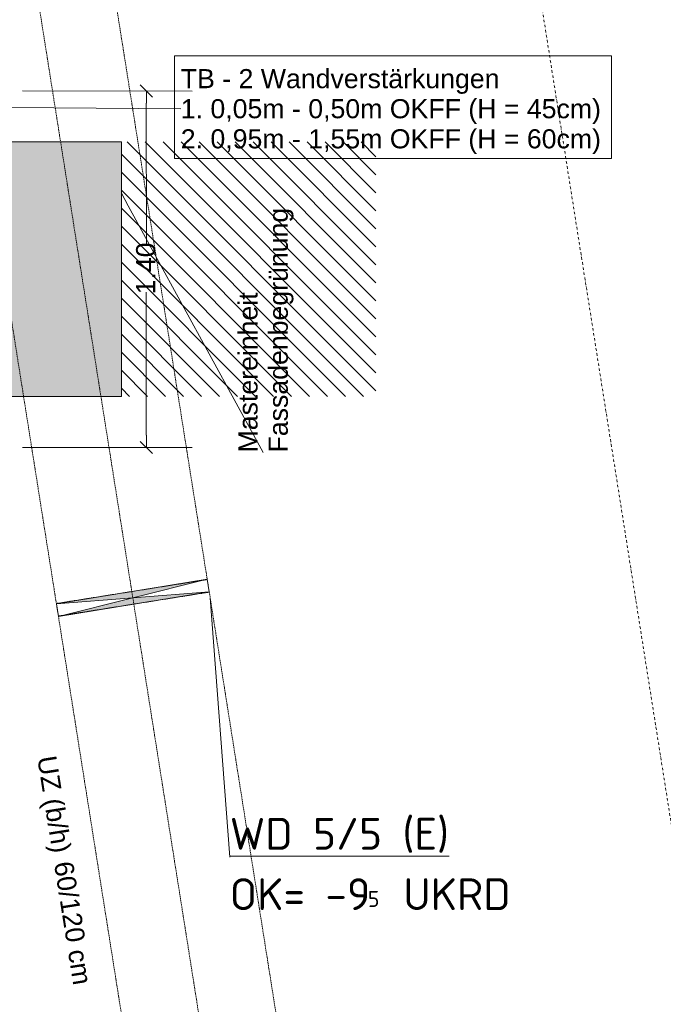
# Model space of a CAD drawing. Header units: millimetres. Extents: x 1523 to 73204, y -91281 to 10268.
# Tile 101 of 120: x 60865 to 63392, y -59866 to -55998. Entities that reach past the tile are written whole.
import ezdxf

# ---------------------------------------------------------------- set-up
doc = ezdxf.new("R2010")
doc.units = ezdxf.units.MM
doc.linetypes.add('IMPORT-STRICHPUNKT _7_', pattern=[20, 10, -5, 0, -5])
doc.linetypes.add('IMPORT-VERDECKT _8_', pattern=[7.5, 5, -2.5])
for name, color, linetype, lineweight, true_color in [('00 A--Grünfassade', 7, 'Continuous', 13, 0x656565), ('90 A--Achsraster _1_50_', 7, 'IMPORT-STRICHPUNKT _7_', 13, 0x656565), ('97 A--Etiketten _ Beschriftung Ausbau', 7, 'Continuous', 13, 0x656565), ('97 A--Etiketten _ Träger', 7, 'Continuous', 13, 0x656565), ('AD', 1, 'Continuous', 13, 0xff0000), ('Neubau_30 A--Träger _ Dachkonstruktion', 7, 'IMPORT-VERDECKT _8_', 13, 0x656565), ('Xref_706_5_--_ÜP_-1_000_16_Übersichtsplan UG_IFC 2025_01_13_dwg', 7, 'Continuous', 13, 0x767676)]:
    doc.layers.add(name, color=color, linetype=linetype, lineweight=lineweight, true_color=true_color)
for name, color, linetype, lineweight in [('AD_Detail', 7, 'Continuous', 13), ('GB_HLS-OBJ', 7, 'Continuous', 18), ('M-EQPM-___-IDEN', 7, 'Continuous', 9)]:
    doc.layers.add(name, color=color, linetype=linetype, lineweight=lineweight)
doc.styles.add('Arial', font='arial.ttf', dxfattribs={"height": 75})
doc.styles.add('Arial_4', font='arial.ttf', dxfattribs={"height": 74.996513})
doc.styles.add('ISOCPEUR', font='isocpeur.ttf', dxfattribs={"height": 125})
doc.styles.add('ISOCPEUR_2', font='isocpeur.ttf', dxfattribs={"height": 62.5})

# ---------------------------------------------------------------- blocks, each defined once
blk = doc.blocks.new('SuD_WD_RB Allgemein - SuD_WD_RB Allgemein-38448338-SuD_-1UG gesamt Plot  - Blatt 7')
at = {"layer": 'AD', "lineweight": 18}
blk.add_hatch(color=256, dxfattribs=at).paths.add_polyline_path([(0, -25), (-300, 0), (-600, -25), (-8.2, -25)])
at = {"layer": 'AD_Detail', "lineweight": 18, "true_color": 0xff0000}
blk.add_hatch(color=1, dxfattribs=at).paths.add_polyline_path([(0, 25), (-600, 25), (-300, 0)])
at = {"layer": 'AD', "color": 7}
for p, q in [((-600, -25), (0, 25)), ((-600, 25), (0, -25)), ((-600, -25), (-600, 25)), ((-600, 25), (0, 25)), ((0, 25), (0, -25)), ((0, -25), (-600, -25))]:
    blk.add_line(p, q, dxfattribs=at)
at = {"layer": 'AD_Detail'}
for p, q in [((0, 25), (-600, 25)), ((-600, 25), (-300, 0)), ((-300, 0), (0, 25)), ((-300, 0), (-600, -25)), ((-600, -25), (0, -25)), ((0, -25), (-300, 0))]:
    blk.add_line(p, q, dxfattribs=at)
blk = doc.blocks.new('Xref_706_5_--_ÜP_-1_000_11_Übersichtsplan UG_IFC 2024_09_30_dwg_ARROWHEAD_6-41960027-SuD_-1UG gesamt Plot  - Blatt 7')
at = {"layer": '97 A--Etiketten _ Beschriftung Ausbau', "color": 9, "true_color": 0xcbcbcb}
for p, q in [((0, 0), (-1000, 0)), ((-500, -500), (500, 500))]:
    blk.add_line(p, q, dxfattribs=at)
blk = doc.blocks.new('Xref_706_5_--_ÜP_-1_000_11_Übersichtsplan UG_IFC 2024_09_30_dwg_ARROWHEAD_10-41960317-SuD_-1UG gesamt Plot  - Blatt 7')
at = {"layer": '00 A--Grünfassade', "color": 9, "true_color": 0xcbcbcb}
blk.add_line((0, 0), (-1000, 0), dxfattribs=at)
blk = doc.blocks.new('Xref_706_5_--_ÜP_-1_000_16_Übersichtsplan UG_IFC 2025_01_13_dwg-35469238-SuD_-1UG gesamt Plot  - Blatt 7')
at = {"layer": '00 A--Grünfassade', "true_color": 0xcbcbcb}
h = blk.add_hatch(dxfattribs=at)
h.set_pattern_fill('FP_14', color=9, style=0, pattern_type=2)
h.set_pattern_definition([(221.336, (0, 0), (-33.023679, 37.542465), [])])
h.paths.add_polyline_path([(53183.5, -68910.1), (53247.4, -67912.2), (52249.5, -67848.3), (52185.6, -68846.2), (52427.1, -68861.7)])
at = {"layer": '00 A--Grünfassade', "true_color": 0xededed}
blk.add_hatch(color=7, dxfattribs=at).paths.add_polyline_path([(53182.8, -68922), (53183.5, -68910.1), (52185.6, -68846.2), (52153.8, -69343.3), (53151.7, -69407.2), (53175.1, -69042.5)])
at = {"layer": 'Neubau_30 A--Träger _ Dachkonstruktion', "linetype": 'Continuous', "true_color": 0xededed}
h = blk.add_hatch(color=7, dxfattribs=at)
h.paths.add_polyline_path([(54028.5, -69212.1), (54026.7, -69192.5), (53992.1, -69007.8), (54028.4, -69211.6)])
h.paths.add_polyline_path([(54000.7, -68914), (53972.7, -68614.8), (53972.9, -68634.3), (54000.2, -68908.9)])
h = blk.add_hatch(color=7, dxfattribs=at)
h.paths.add_polyline_path([(53978.7, -69216.8), (53978.5, -69197.3), (53952.3, -68933.7), (53978.7, -69216.6)])
h.paths.add_polyline_path([(53975.6, -68915), (53923, -68619.7), (53924.8, -68638.9), (53959.2, -68825.9)])
at = {"layer": '00 A--Grünfassade', "color": 9, "true_color": 0xcbcbcb}
blk.add_line((52438.2, -68835), (53438.7, -68367.9), dxfattribs=at)
at = {"layer": '00 A--Grünfassade', "color": 9, "true_color": 0xcbcbcb, "flags": 128}
blk.add_lwpolyline([(52153.8, -69343.3), (52185.6, -68846.2), (53183.5, -68910.1), (53151.7, -69407.2)], close=True, dxfattribs=at)
at = {"layer": '90 A--Achsraster _1_50_', "color": 9, "true_color": 0xcbcbcb}
blk.add_line((65651.6, -65866.7), (42990.9, -67983.3), dxfattribs=at)
at = {"layer": '97 A--Etiketten _ Beschriftung Ausbau', "color": 9, "true_color": 0xd3e1aa}
for p, q in [((51961.2, -69220.7), (52003.8, -68555.9)), ((53358.3, -69310.2), (53400.9, -68645.4)), ((52039.7, -68738.6), (52594.3, -68774.1)), ((53342, -68822), (52781.5, -68786.1))]:
    blk.add_line(p, q, dxfattribs=at)
at = {"layer": '97 A--Etiketten _ Beschriftung Ausbau', "color": 9, "true_color": 0xcbcbcb}
blk.add_line((52022.5, -69267.8), (52071, -68605), dxfattribs=at)
at = {"layer": '97 A--Etiketten _ Beschriftung Ausbau', "color": 9, "true_color": 0xcbcbcb, "flags": 128}
blk.add_lwpolyline([(51861.5, -68616.7), (51971.2, -66903.7), (52373.9, -66929.5), (52264.2, -68642.5)], close=True, dxfattribs=at)
at = {"layer": 'Neubau_30 A--Träger _ Dachkonstruktion', "color": 9, "true_color": 0xcbcbcb}
blk.add_line((42864.7, -69953.6), (62605, -68109.7), dxfattribs=at)
at = {"layer": 'Neubau_30 A--Träger _ Dachkonstruktion', "color": 9, "true_color": 0xcbcbcb, "flags": 128}
for points in [[(54028.5, -69212.1), (62632.9, -68408.4), (62577.1, -67811), (53972.7, -68614.7), (53922.9, -68619.4), (53978.7, -69216.8), (48792.7, -69701.2)], [(53978.7, -69216.8), (54028.5, -69212.1), (53972.7, -68614.7)], [(53922.9, -68619.4), (48736.9, -69103.8), (46745.6, -69289.8), (46801.4, -69887.2), (42845.3, -70256.7)]]:
    blk.add_lwpolyline(points, dxfattribs=at)
for name, p, xscale, yscale, zscale, rotation in [('Xref_706_5_--_ÜP_-1_000_11_Übersichtsplan UG_IFC 2024_09_30_dwg_ARROWHEAD_6-41960027-SuD_-1UG gesamt Plot  - Blatt 7', (51992.3, -68735.5), 0.04750000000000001, 0.04750000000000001, 0.04750000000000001, 176.3362835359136), ('Xref_706_5_--_ÜP_-1_000_11_Übersichtsplan UG_IFC 2024_09_30_dwg_ARROWHEAD_6-41960027-SuD_-1UG gesamt Plot  - Blatt 7', (53389.4, -68825), 0.04750000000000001, 0.04750000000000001, 0.04750000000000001, 356.3362835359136), ('Xref_706_5_--_ÜP_-1_000_11_Übersichtsplan UG_IFC 2024_09_30_dwg_ARROWHEAD_10-41960317-SuD_-1UG gesamt Plot  - Blatt 7', (52386.5, -68859.1), 0.057, 0.057, 0.057, 205.023840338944)]:
    blk.add_blockref(name, p, dxfattribs=dict(xscale=xscale, yscale=yscale, zscale=zscale, rotation=rotation))
at = {"layer": '00 A--Grünfassade', "char_height": 75, "attachment_point": 1, "rotation": 176.3363, "line_spacing_factor": 0.941778, "style": 'Arial'}
for s, insert, width in [('Fassadenbegrünung', (53440, -68346.6), 1149.6), ('Mastereinheit', (53432.4, -68465.3), 751.096)]:
    blk.add_mtext(s, dxfattribs=dict(at, insert=insert, width=width))
at = {"layer": '97 A--Etiketten _ Beschriftung Ausbau', "char_height": 74.997, "attachment_point": 1, "rotation": 86.3363, "line_spacing_factor": 0.941778, "style": 'Arial_4'}
for s, insert, width in [('1. 0,05m - 0,50m OKFF (H = 45cm)', (52032.9, -68602.6), 1970.381), ('2. 0,95m - 1,55m OKFF (H = 60cm)', (52150.9, -68610.1), 1970.381), ('TB - 2 Wandverstärkungen', (51915, -68595), 1496.608)]:
    blk.add_mtext(s, dxfattribs=dict(at, insert=insert, width=width))
at = {"layer": '97 A--Etiketten _ Beschriftung Ausbau', "color": 64, "true_color": 0x7ca500, "insert": (52685.3, -68820.3), "char_height": 75, "width": 244.244, "attachment_point": 2, "rotation": 176.3363, "line_spacing_factor": 0.941778, "style": 'Arial'}
blk.add_mtext('1.40', dxfattribs=at)
at = {"layer": '97 A--Etiketten _ Träger', "char_height": 75, "attachment_point": 1, "rotation": 5.3363, "line_spacing_factor": 0.941778, "style": 'Arial'}
for s, insert, width in [('60/120 cm', (54988.6, -69216.9), 584.9), ('UZ (b/h)', (54570.6, -69255.9), 458.187)]:
    blk.add_mtext(s, dxfattribs=dict(at, insert=insert, width=width))

msp = doc.modelspace()

# ---------------------------------------------------------------- linework, layer by layer
at = {"layer": 'M-EQPM-___-IDEN'}
msp.add_line((61612.527, -58269.143), (61689.553, -59287.939), dxfattribs=at)

# ---------------------------------------------------------------- block references
at = {"layer": 'GB_HLS-OBJ', "rotation": 189.3318582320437}
msp.add_blockref('SuD_WD_RB Allgemein - SuD_WD_RB Allgemein-38448338-SuD_-1UG gesamt Plot  - Blatt 7', (61012.95, -58317.789), dxfattribs=at)
at = {"layer": 'Xref_706_5_--_ÜP_-1_000_16_Übersichtsplan UG_IFC 2025_01_13_dwg', "color": 9, "true_color": 0xcbcbcb, "rotation": 273.6637164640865}
msp.add_blockref('Xref_706_5_--_ÜP_-1_000_16_Übersichtsplan UG_IFC 2025_01_13_dwg-35469238-SuD_-1UG gesamt Plot  - Blatt 7', (126634.737, 0), dxfattribs=at)

# ---------------------------------------------------------------- texts
at = {"layer": 'M-EQPM-___-IDEN', "color": 1, "true_color": 0xff0000, "attachment_point": 1}
for s, insert, char_height, width, style in [('\\LWD 5/5 (E)', (61689.553, -59133.577), 125, 1026.16, 'ISOCPEUR'), ('OK= -9', (61689.553, -59370.841), 125, 657.38375, 'ISOCPEUR'), (' UKRD', (62291.48, -59370.841), 125, 573.20656, 'ISOCPEUR'), ('5', (62231.948, -59420.845), 62.5, 72.15187, 'ISOCPEUR_2')]:
    msp.add_mtext(s, dxfattribs=dict(at, insert=insert, char_height=char_height, width=width, style=style))

doc.saveas('drawing.dxf')
